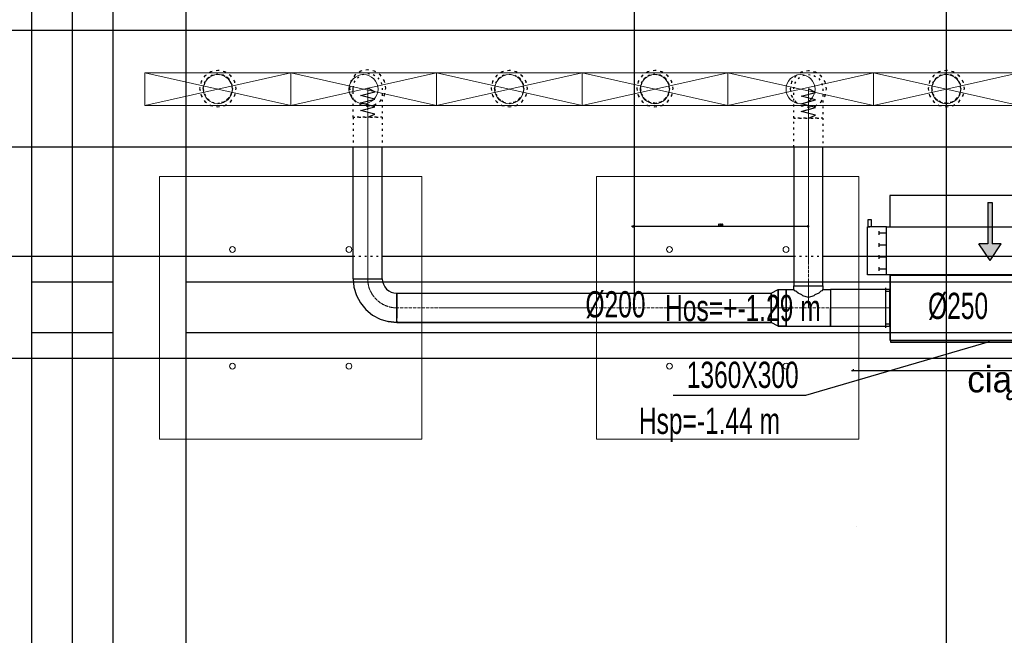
# Model space of a CAD drawing. Header units: centimetres. Extents: x -228435 to 46820, y -89367 to 152985.
# Tile 31 of 252: x -34900 to -28142, y 10253 to 14477. Entities that reach past the tile are written whole.
import ezdxf
from ezdxf.enums import TextEntityAlignment as Align

# ---------------------------------------------------------------- set-up
doc = ezdxf.new("R2010")
doc.units = ezdxf.units.CM
doc.header["$LTSCALE"] = 50
doc.header["$PDMODE"] = 35
doc.header["$PDSIZE"] = 0.1
for name, pattern in [('01-103-Went PP_poziom-0_5$0$DASHDOT', [25.4, 12.7, -6.35, 0, -6.35]), ('CADVENT_CENTERLINE', [9.9, 7.4, -1, 0.5, -1]), ('CADVENT_HIDDEN', [0.8, 0.25, -0.55]), ('Kondygnacja  -0_5$0$HIDDEN', [9.524999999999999, 6.35, -3.175]), ('Kondygnacja  -0_5$0$HIDDEN2', [4.762499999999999, 3.175, -1.5875]), ('Osie rzutów$0$DASHDOT2', [12.7, 6.35, -3.175, 0, -3.175])]:
    doc.linetypes.add(name, pattern=pattern)
doc.layers.get('0').update_dxf_attribs({"color": 8})
doc.layers.get('DEFPOINTS').update_dxf_attribs({"color": 8})
for name, color, linetype in [('01-103-Went PP_poziom-0_5$0$L_Nawiew', 3, 'Continuous'), ('01-103-Went PP_poziom-0_5$0$L_oś symetrii', 7, 'Continuous'), ('bgde-nawiewEXP', 1, 'Continuous'), ('bgde-nawiewHIDDEN', 1, 'Continuous'), ('bgde-tekst', 7, 'Continuous'), ('bgde-wywiewSOL', 5, 'Continuous'), ('Kondygnacja  -0_5$0$ARCH_KONSTR_POWYŻEJ RZUTU', 8, 'Kondygnacja  -0_5$0$HIDDEN'), ('Kondygnacja  -0_5$0$ARCH_KONSTR_POWYŻEJ RZUTU_IST', 8, 'Kondygnacja  -0_5$0$HIDDEN2'), ('Osie rzutów$0$ARCH_INFO_OSIE_IST', 8, 'Osie rzutów$0$DASHDOT2'), ('Osie rzutów$0$ARCH_INFO_OSIE_OPISY_IST', 8, 'Continuous')]:
    doc.layers.add(name, color=color, linetype=linetype)
for name, color, linetype, lineweight in [('bgde-nawiewCEN', 7, 'Continuous', 13), ('bgde_AJ_specyfikacja', 2, 'Continuous', 30), ('bgde_nawiewnik', 11, 'Continuous', 5), ('Kondygnacja  -0_5$0$ARCH_INFO_WYMIARY', 8, 'Continuous', 9), ('SU Lampy kwadratowe  -05$0$ARCH_SUFITY_PODWIESZANE', 8, 'Continuous', 9)]:
    doc.layers.add(name, color=color, linetype=linetype, lineweight=lineweight)
doc.styles.add('Kondygnacja  -0_5$0$Romans', font='Romans.shx', dxfattribs={"width": 0.7})
doc.dimstyles.new('Kondygnacja  -0_5$0$Wymiary 1-100', dxfattribs={"dimtxt": 12.0000002, "dimasz": 10, "dimexe": 5, "dimexo": 0, "dimgap": 4, "dimtad": 1, "dimrnd": 0.5, "dimzin": 12, "dimdsep": 46, "dimtxsty": 'Kondygnacja  -0_5$0$Romans', "dimblk": 'Kondygnacja  -0_5$0$_Oblique', "dimcen": 10, "dimdle": 10, "dimclrt": 55, "dimazin": 0, "dimtfac": 1, "dimtmove": 1, "dimatfit": 3, "dimfxl": 0, "dimtolj": 1, "dimtzin": 0, "dimarcsym": 0})

# ---------------------------------------------------------------- blocks, each defined once
blk = doc.blocks.new('Osie rzutów')
at = {"layer": 'Osie rzutów$0$ARCH_INFO_OSIE_IST', "ltscale": 10}
for p, q in [((8660.000000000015, 12510), (8660.000000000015, 4623.259114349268)), ((9260.000000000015, 12510), (9260.000000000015, 4623.259114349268)), ((4436.043142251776, 5600), (15156.53930358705, 5599.999999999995))]:
    blk.add_line(p, q, dxfattribs=at)
blk = doc.blocks.new('SU Lampy kwadratowe  -05')
at = {"layer": 'SU Lampy kwadratowe  -05$0$ARCH_SUFITY_PODWIESZANE'}
for points in [[(8720.000000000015, 5839.999999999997), (8900.000000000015, 5839.999999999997), (8900.000000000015, 5659.999999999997), (8720.000000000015, 5659.999999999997)], [(9020.000000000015, 5839.999999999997), (9200.000000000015, 5839.999999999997), (9200.000000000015, 5659.999999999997), (9020.000000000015, 5659.999999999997)]]:
    blk.add_lwpolyline(points, close=True, dxfattribs=at)
for centre in [(8770.000000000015, 5789.999999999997), (8850.000000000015, 5789.999999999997), (9070.000000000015, 5789.999999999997), (9150.000000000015, 5789.999999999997), (8770.000000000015, 5709.999999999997), (8850.000000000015, 5709.999999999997), (9070.000000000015, 5709.999999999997), (9150.000000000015, 5709.999999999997)]:
    blk.add_circle(centre, 2, dxfattribs=at)
blk = doc.blocks.new('Kondygnacja  -0_5$0$_Oblique')
at = {"color": 0, "linetype": 'ByBlock', "lineweight": -2}
blk.add_line((-0.5, -0.5), (0.5, 0.5), dxfattribs=at)
blk = doc.blocks.new('*D152')
at = {"layer": 'DEFPOINTS', "color": 0}
for p in [(-29489.99999999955, 82604.99999999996), (-29489.99999999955, 13059.1783089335), (-30689.99999999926, 12765)]:
    blk.add_point(p, dxfattribs=at)
at = {"layer": 'Kondygnacja  -0_5$0$ARCH_INFO_WYMIARY', "color": 0, "lineweight": -2}
for p, q in [((-30699.99999999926, 13059.1783089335), (-29479.99999999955, 13059.1783089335)), ((-30689.99999999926, 13051.1783089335), (-30689.99999999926, 13064.1783089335)), ((-29489.99999999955, 13067.17830893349), (-29489.99999999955, 13054.17830893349))]:
    blk.add_line(p, q, dxfattribs=at)
at = {"layer": 'Kondygnacja  -0_5$0$ARCH_INFO_WYMIARY', "color": 0, "lineweight": -2, "xscale": 10, "yscale": 10, "zscale": 10, "rotation": 180}
blk.add_blockref('Kondygnacja  -0_5$0$_Oblique', (-30689.99999999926, 13059.1783089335), dxfattribs=at)
at = {"layer": 'Kondygnacja  -0_5$0$ARCH_INFO_WYMIARY', "color": 0, "lineweight": -2, "xscale": 10, "yscale": 10, "zscale": 10}
blk.add_blockref('Kondygnacja  -0_5$0$_Oblique', (-29489.99999999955, 13059.1783089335), dxfattribs=at)
at = {"layer": 'Kondygnacja  -0_5$0$ARCH_INFO_WYMIARY', "color": 55, "insert": (-30089.9999999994, 13069.1783090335), "char_height": 12.0000002, "attachment_point": 5, "style": 'Kondygnacja  -0_5$0$Romans'}
blk.add_mtext('\\A1;1200', dxfattribs=at)
blk = doc.blocks.new('Kondygnacja  -0_5$0$konstrukcja istniejąca -0.5')
at = {"layer": 'Kondygnacja  -0_5$0$ARCH_KONSTR_POWYŻEJ RZUTU_IST', "ltscale": 10}
blk.add_line((8632.00412388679, 6174.999999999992), (8632.004123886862, 5025), dxfattribs=at)
for points in [[(8688.00412388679, 6174.999999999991), (8688.004123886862, 5024.999999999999)], [(8738.00412388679, 6174.999999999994), (8738.004123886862, 5025.000000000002)], [(8632.004123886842, 5767.894699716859), (8688.004123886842, 5767.894699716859)], [(8738.004123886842, 5767.894699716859), (9782.004123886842, 5767.894699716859)], [(8688.004123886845, 5732.894699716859), (8632.004123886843, 5732.894699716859)], [(9782.004123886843, 5732.894699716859), (8738.004123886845, 5732.894699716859)]]:
    blk.add_lwpolyline(points, dxfattribs=at)
blk = doc.blocks.new('*D196')
at = {"layer": 'DEFPOINTS', "color": 0}
for p in [(-30049.99999999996, 80238.22151555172), (-30300.00000002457, 80097.16334309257), (-30300.00000002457, 12523.8221515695)]:
    blk.add_point(p, dxfattribs=at)
at = {"layer": 'Kondygnacja  -0_5$0$ARCH_INFO_WYMIARY', "color": 0, "lineweight": -2}
for p, q in [((-30039.99999999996, 80097.16334309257), (-30310.00000002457, 80097.16334309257)), ((-30300.00000002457, 80089.16334309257), (-30300.00000002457, 80102.16334309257)), ((-30049.99999999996, 80105.16334309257), (-30049.99999999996, 80092.16334309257))]:
    blk.add_line(p, q, dxfattribs=at)
at = {"layer": 'Kondygnacja  -0_5$0$ARCH_INFO_WYMIARY', "color": 0, "lineweight": -2, "xscale": 10, "yscale": 10, "zscale": 10, "rotation": 180}
blk.add_blockref('Kondygnacja  -0_5$0$_Oblique', (-30300.00000002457, 80097.16334309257), dxfattribs=at)
at = {"layer": 'Kondygnacja  -0_5$0$ARCH_INFO_WYMIARY', "color": 0, "lineweight": -2, "xscale": 10, "yscale": 10, "zscale": 10}
blk.add_blockref('Kondygnacja  -0_5$0$_Oblique', (-30049.99999999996, 80097.16334309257), dxfattribs=at)
at = {"layer": 'Kondygnacja  -0_5$0$ARCH_INFO_WYMIARY', "color": 55, "insert": (-30175.00000001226, 80107.16334319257), "char_height": 12.0000002, "attachment_point": 5, "style": 'Kondygnacja  -0_5$0$Romans'}
blk.add_mtext('\\A1;250', dxfattribs=at)
blk = doc.blocks.new('*D212')
at = {"layer": 'DEFPOINTS', "color": 0}
for p in [(-30586.30100490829, 81900.00000000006), (-30681.11388123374, 12489.50000000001), (9064.000000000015, 12489.5)]:
    blk.add_point(p, dxfattribs=at)
at = {"layer": 'Kondygnacja  -0_5$0$ARCH_INFO_WYMIARY', "color": 0, "lineweight": -2}
for p, q in [((-30673.11388123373, 81900.00000000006), (-30686.11388123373, 81900.00000000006)), ((-30681.11388123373, 81910.00000000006), (-30681.11388123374, 12479.50000000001)), ((-30673.11388123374, 12489.50000000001), (-30686.11388123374, 12489.50000000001))]:
    blk.add_line(p, q, dxfattribs=at)
at = {"layer": 'Kondygnacja  -0_5$0$ARCH_INFO_WYMIARY', "color": 0, "lineweight": -2, "xscale": 10, "yscale": 10, "zscale": 10}
for p, rotation in [((-30681.11388123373, 81900.00000000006), 90), ((-30681.11388123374, 12489.50000000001), 270)]:
    blk.add_blockref('Kondygnacja  -0_5$0$_Oblique', p, dxfattribs=dict(at, rotation=rotation))
at = {"layer": 'Kondygnacja  -0_5$0$ARCH_INFO_WYMIARY', "color": 55, "insert": (-30691.11388133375, 47194.75000000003), "char_height": 12.0000002, "attachment_point": 5, "rotation": 90, "style": 'Kondygnacja  -0_5$0$Romans'}
blk.add_mtext('\\A1;69410.5', dxfattribs=at)
blk = doc.blocks.new('*D217')
at = {"layer": 'DEFPOINTS', "color": 0}
for p in [(-29299.99999999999, 78695.00000000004), (-29179.99999999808, 78395.8045426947), (-29179.99999999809, 12369.49999999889)]:
    blk.add_point(p, dxfattribs=at)
at = {"layer": 'Kondygnacja  -0_5$0$ARCH_INFO_WYMIARY', "color": 0, "lineweight": -2}
for p, q in [((-29299.99999999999, 78403.8045426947), (-29299.99999999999, 78390.8045426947)), ((-29179.99999999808, 78387.8045426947), (-29179.99999999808, 78400.8045426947)), ((-29309.99999999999, 78395.8045426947), (-29169.99999999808, 78395.8045426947))]:
    blk.add_line(p, q, dxfattribs=at)
at = {"layer": 'Kondygnacja  -0_5$0$ARCH_INFO_WYMIARY', "color": 0, "lineweight": -2, "xscale": 10, "yscale": 10, "zscale": 10, "rotation": 180}
blk.add_blockref('Kondygnacja  -0_5$0$_Oblique', (-29299.99999999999, 78395.8045426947), dxfattribs=at)
at = {"layer": 'Kondygnacja  -0_5$0$ARCH_INFO_WYMIARY', "color": 0, "lineweight": -2, "xscale": 10, "yscale": 10, "zscale": 10}
blk.add_blockref('Kondygnacja  -0_5$0$_Oblique', (-29179.99999999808, 78395.8045426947), dxfattribs=at)
at = {"layer": 'Kondygnacja  -0_5$0$ARCH_INFO_WYMIARY', "color": 55, "insert": (-29239.99999999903, 78405.8045427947), "char_height": 12.0000002, "attachment_point": 5, "style": 'Kondygnacja  -0_5$0$Romans'}
blk.add_mtext('\\A1;120', dxfattribs=at)
blk = doc.blocks.new('*D218')
at = {"layer": 'DEFPOINTS', "color": 0}
for p in [(-29180, 78695.00000000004), (-24020.00000000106, 12369.50000000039), (-24020.00000000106, 12070.30454269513)]:
    blk.add_point(p, dxfattribs=at)
at = {"layer": 'Kondygnacja  -0_5$0$ARCH_INFO_WYMIARY', "color": 0, "lineweight": -2}
for p, q in [((-29190, 12070.30454269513), (-24010.00000000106, 12070.30454269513)), ((-29180, 12078.30454269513), (-29180, 12065.30454269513)), ((-24020.00000000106, 12078.30454269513), (-24020.00000000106, 12065.30454269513))]:
    blk.add_line(p, q, dxfattribs=at)
at = {"layer": 'Kondygnacja  -0_5$0$ARCH_INFO_WYMIARY', "color": 0, "lineweight": -2, "xscale": 10, "yscale": 10, "zscale": 10, "rotation": 180}
blk.add_blockref('Kondygnacja  -0_5$0$_Oblique', (-29180, 12070.30454269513), dxfattribs=at)
at = {"layer": 'Kondygnacja  -0_5$0$ARCH_INFO_WYMIARY', "color": 0, "lineweight": -2, "xscale": 10, "yscale": 10, "zscale": 10}
blk.add_blockref('Kondygnacja  -0_5$0$_Oblique', (-24020.00000000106, 12070.30454269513), dxfattribs=at)
at = {"layer": 'Kondygnacja  -0_5$0$ARCH_INFO_WYMIARY', "color": 55, "insert": (-26600.00000000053, 12080.30454279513), "char_height": 12.0000002, "attachment_point": 5, "style": 'Kondygnacja  -0_5$0$Romans'}
blk.add_mtext('\\A1;5160', dxfattribs=at)
blk = doc.blocks.new('*a462')
at = {"layer": 'bgde-tekst'}
blk.add_line((0, 0), (911, 0), dxfattribs=at)
blk = doc.blocks.new('A$C066D7839')
at = {"layer": 'bgde_nawiewnik'}
for p, q in [((-50, -11.14999999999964), (-50, 11.15000000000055)), ((-50, 11.15000000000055), (50, 11.15000000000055)), ((-50, -11.14999999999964), (50, 11.15000000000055)), ((50, -11.14999999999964), (-50, 11.15000000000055)), ((50, 11.15000000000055), (50, -11.14999999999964)), ((50, -11.14999999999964), (-50, -11.14999999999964))]:
    blk.add_line(p, q, dxfattribs=at)
blk.add_circle((0, 0), 10, dxfattribs=at)
blk = doc.blocks.new('*U509')
at = {"layer": '01-103-Went PP_poziom-0_5$0$L_oś symetrii', "linetype": '01-103-Went PP_poziom-0_5$0$DASHDOT', "lineweight": -3}
blk.add_line((0.04588248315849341, 2.273736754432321e-13, 0.0180942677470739), (1.455191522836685e-11, 2.273736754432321e-13), dxfattribs=at)
blk = doc.blocks.new('*U502')
at = {"layer": '01-103-Went PP_poziom-0_5$0$L_oś symetrii', "linetype": '01-103-Went PP_poziom-0_5$0$DASHDOT', "lineweight": -3}
blk.add_line((0.04588248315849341, 2.273736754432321e-13, 0.0180942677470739), (0, 2.273736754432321e-13), dxfattribs=at)
blk = doc.blocks.new('A$C5B3E7367')
at = {"layer": '01-103-Went PP_poziom-0_5$0$L_Nawiew'}
h = blk.add_hatch(color=256, dxfattribs=at)
h.paths.add_polyline_path([(215, 704.0000000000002), (215, 674.0000000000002), (331.6564645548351, 674.0000000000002), (331.6564645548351, 612.1004365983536), (445.9332903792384, 689.0000000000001), (331.6564645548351, 765.8995634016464), (331.6564645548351, 704.0000000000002)])
h.paths.add_polyline_path([(48.32364959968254, 704), (48.32364959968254, 674.0000000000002), (215, 674.0000000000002), (215, 704)])
for p, q in [((215, 1525), (165, 1525)), ((165, 1525), (165, 1505)), ((165, 1505), (215, 1505)), ((215, 1400), (215, 1530)), ((545, 1530), (215, 1530)), ((215, 1530), (215, 1515)), ((545, 1400), (545, 1530)), ((243.75, 1451.99764427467), (268.75, 1451.99764427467)), ((256.25, 1451.99764427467), (256.25, 1400)), ((326.25, 1451.99764427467), (351.25, 1451.99764427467)), ((338.75, 1451.99764427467), (338.75, 1400)), ((408.75, 1451.99764427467), (433.75, 1451.99764427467)), ((421.25, 1451.99764427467), (421.25, 1400)), ((491.2499999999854, 1451.99764427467), (516.2499999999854, 1451.99764427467)), ((503.75, 1451.99764427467), (503.75, 1400)), ((0, 1378), (215, 1378)), ((0, 0), (0, 1378)), ((545, 1400), (215, 1400)), ((215, 1400), (215, 1378)), ((215, 1378), (215, 0)), ((545, 0), (545, 1400)), ((445.9332903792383, 689), (331.6564645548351, 765.8995634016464)), ((331.6564645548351, 704.0000000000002), (331.6564645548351, 765.8995634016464)), ((48.32364959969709, 704), (331.6564645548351, 704.0000000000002)), ((48.32364959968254, 704), (48.32364959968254, 674)), ((445.9332903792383, 689), (331.6564645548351, 612.1004365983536)), ((48.32364959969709, 674.0000000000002), (331.6564645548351, 674.0000000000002)), ((331.6564645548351, 612.1004365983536), (331.6564645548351, 674.0000000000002)), ((215, 0), (0, 0)), ((215, 0), (545, 0))]:
    blk.add_line(p, q, dxfattribs=at)
blk = doc.blocks.new('A$C53CA46B8')
at = {"layer": 'bgde-wywiewSOL'}
for p, q in [((200.4111369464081, 481.1413237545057), (-249.5888630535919, 481.1413237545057)), ((-249.5888630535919, 481.1413237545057), (-249.5888630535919, -878.8586762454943)), ((112.9111369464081, 511.1413237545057), (-162.0888630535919, 511.1413237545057)), ((-137.0888630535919, 481.1413237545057), (-137.0888630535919, 511.1413237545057)), ((87.91113694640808, 481.1413237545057), (87.91113694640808, 511.1413237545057)), ((200.4111369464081, 481.1413237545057), (200.4111369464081, -878.8586762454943)), ((200.4111369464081, -878.8586762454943), (-249.5888630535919, -878.8586762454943)), ((112.9111369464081, -908.8586762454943), (-162.0888630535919, -908.8586762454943)), ((-137.0888630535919, -878.8586762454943), (-137.0888630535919, -908.8586762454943)), ((87.91113694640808, -878.8586762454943), (87.91113694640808, -908.8586762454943))]:
    blk.add_line(p, q, dxfattribs=at)
at = {"layer": '01-103-Went PP_poziom-0_5$0$L_Nawiew'}
blk.add_blockref('A$C5B3E7367', (-794.5888630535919, -893.8586762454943), dxfattribs=at)

msp = doc.modelspace()

# ---------------------------------------------------------------- linework, layer by layer
at = {"layer": 'bgde-nawiewCEN', "linetype": 'CADVENT_CENTERLINE', "ltscale": 0.06}
for p, q in [((-32511.45400998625, 14007.56243584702), (-32511.45400998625, 14007.08836177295)), ((-32511.45400998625, 14007.08836177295), (-32511.45400998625, 14005.96243584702)), ((-32511.45400998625, 14005.96243584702), (-32511.45400998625, 14003.76984325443)), ((-32511.45400998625, 14003.76984325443), (-32511.45400998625, 14000.15502843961)), ((-32511.45400998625, 14000.15502843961), (-32511.45400998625, 13994.76243584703)), ((-32511.45400998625, 13994.76243584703), (-32511.45400998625, 13987.2365099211)), ((-29486.51792571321, 14001.58112801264), (-29486.51792571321, 14001.10705393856)), ((-29486.51792571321, 14001.10705393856), (-29486.51792571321, 13999.98112801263)), ((-29486.51792571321, 13999.98112801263), (-29486.51792571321, 13997.78853542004)), ((-29486.51792571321, 13997.78853542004), (-29486.51792571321, 13994.17372060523)), ((-29486.51792571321, 13994.17372060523), (-29486.51792571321, 13988.78112801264)), ((-32511.45400998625, 13987.2365099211), (-32511.45400998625, 13977.22169510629)), ((-32511.45400998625, 13977.22169510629), (-32511.45400998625, 13964.36243584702)), ((-32511.45400998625, 13964.36243584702), (-32511.45400998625, 13948.30317658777)), ((-32511.45400998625, 13948.30317658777), (-32511.45400998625, 13928.68836177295)), ((-32511.45400998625, 13928.68836177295), (-32511.45400998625, 13905.16243584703)), ((-29486.51792571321, 13988.78112801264), (-29486.51792571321, 13981.25520208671)), ((-29486.51792571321, 13981.25520208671), (-29486.51792571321, 13971.2403872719)), ((-29486.51792571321, 13971.2403872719), (-29486.51792571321, 13958.38112801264)), ((-29486.51792571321, 13958.38112801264), (-29486.51792571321, 13942.32186875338)), ((-29486.51792571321, 13942.32186875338), (-29486.51792571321, 13922.70705393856)), ((-29486.51792571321, 13922.70705393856), (-29486.51792571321, 13899.18112801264)), ((-32511.45400998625, 13905.16243584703), (-32511.45400998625, 13877.36984325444)), ((-32511.45400998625, 13877.36984325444), (-32511.45400998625, 13826.25873214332)), ((-29486.51792571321, 13899.18112801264), (-29486.51792571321, 13871.38853542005)), ((-29486.51792571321, 13871.38853542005), (-29486.51792571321, 13820.27742430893)), ((-32511.45400998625, 13826.25873214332), (-32511.45400998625, 13807.56243584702)), ((-32511.45400998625, 12699.84744993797), (-32511.45400998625, 13807.56243584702)), ((-29486.51792571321, 13820.27742430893), (-29486.51792571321, 13801.58112801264)), ((-29486.51792571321, 12649.84744993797), (-29486.51792571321, 13801.58112801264)), ((-29486.51792571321, 12649.84744993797), (-29486.51792571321, 12499.84744993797)), ((-29742.51792571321, 12499.84744993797), (-32311.45400998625, 12499.84744993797)), ((-29639.51792571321, 12499.84744993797), (-29742.51792571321, 12499.84744993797)), ((-29639.51792571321, 12499.84744993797), (-29486.51792571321, 12499.84744993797)), ((-29486.51792571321, 12499.84744993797), (-29333.51792571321, 12499.84744993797)), ((-29333.51792571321, 12499.84744993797), (-28927.13689341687, 12499.84744993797)), ((-28923.13689341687, 12499.84744993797), (-28927.13689341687, 12499.84744993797))]:
    msp.add_line(p, q, dxfattribs=at)
at = {"layer": 'bgde-nawiewCEN', "linetype": 'CADVENT_CENTERLINE', "ltscale": 0.06, "extrusion": (0, 0, -1)}
msp.add_arc((32311.45400998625, 12699.84744993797), 200, 270, 0, dxfattribs=at)
at = {"layer": 'bgde-nawiewEXP', "linetype": 'Continuous'}
for points in [[(-54602.06075739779, 14403.94699775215), (-12174.81268570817, 14403.94699775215), (-12174.81268570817, 13603.94699775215), (-12164.81268570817, 13603.94699775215), (-12164.81268570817, 14403.94699775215), (-12174.81268570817, 14403.94699775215), (-12174.81268570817, 13603.94699775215)], [(-54602.06075739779, 13603.94699775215), (-12174.81268570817, 13603.94699775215)], [(-32611.45400998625, 12699.84754993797), (-32411.45400998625, 12699.84754993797), (-32411.45399930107, 13603.94699789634)], [(-32611.45400998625, 12699.84754993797), (-32611.45399552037, 13603.94699789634)], [(-29586.5179410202, 13603.94699789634), (-29586.51792571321, 12649.84754993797), (-29386.51792571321, 12649.84754993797), (-29386.5179448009, 13603.94699789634)], [(-36385.37996445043, 12853.74311386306), (-32611.45400867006, 12853.74311386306)], [(-32411.45400452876, 12853.74311386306), (-29586.5179389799, 12853.74311386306)], [(-29386.5179348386, 12853.74311386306), (-26590.18503766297, 12853.74311386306)], [(-32611.45400998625, 12699.84744993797), (-32605.68959410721, 12641.32035333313), (-32588.61786973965, 12585.04242022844), (-32560.89489367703, 12533.17638003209), (-32523.5860443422, 12487.715415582), (-32478.12507989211, 12450.4065662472), (-32426.25903969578, 12422.68359018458), (-32369.98110659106, 12405.611865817), (-32311.45400998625, 12399.84744993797)], [(-32611.45400998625, 12699.84744993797), (-32411.45400998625, 12699.84744993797), (-32409.53253802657, 12680.33841773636), (-32403.84196323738, 12661.57910670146), (-32394.60097121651, 12644.29042663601), (-32382.16468810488, 12629.13677181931), (-32367.0110332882, 12616.70048870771), (-32349.72235322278, 12607.45949668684), (-32330.96304218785, 12601.76892189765), (-32311.45400998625, 12599.84744993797), (-32311.45400998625, 12499.84744993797)], [(-29639.51792571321, 12374.84744993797), (-29639.51792571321, 12624.84744993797), (-29586.51792571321, 12624.84744993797), (-29586.51792571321, 12649.84744993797), (-29386.51792571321, 12649.84744993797), (-29386.51792571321, 12624.84744993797), (-29394.12997246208, 12617.2354031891), (-29400.52249482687, 12615.33239150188), (-29415.80724759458, 12600.0476387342), (-29442.26374968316, 12588.23579758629), (-29448.24958247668, 12582.24996479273), (-29486.51792571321, 12570.85773176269), (-29524.78626894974, 12582.24996479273), (-29530.77210174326, 12588.23579758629), (-29557.22860383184, 12600.0476387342), (-29572.51335659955, 12615.33239150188), (-29578.90587896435, 12617.2354031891), (-29586.51792571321, 12624.84744993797)], [(-32311.45390998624, 12399.84744993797), (-29742.51792571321, 12399.84744993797), (-29742.51792571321, 12599.84744993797), (-29694.3609257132, 12624.84744993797), (-29694.3609257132, 12374.84744993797), (-29742.51792571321, 12399.84744993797)], [(-29694.3608257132, 12374.84744993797), (-29694.3608257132, 12624.84744993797), (-29639.51802571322, 12624.84744993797), (-29639.51802571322, 12411.45910228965)], [(-29386.51792571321, 12624.84744993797), (-29333.51792571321, 12624.84744993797), (-29333.51792571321, 12452.01202089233)], [(-29333.51782571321, 12374.84744993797), (-28927.13699341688, 12374.84744993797), (-28927.13699341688, 12624.84744993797), (-29333.51782571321, 12624.84744993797), (-29333.51782571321, 12384.36250837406)], [(-28927.13689341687, 12374.84744993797), (-28927.13689341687, 12624.84744993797), (-28923.13689341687, 12624.84744993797)], [(-32311.45400998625, 12499.84744993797), (-32311.45400998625, 12538.11579317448)], [(-32311.45400998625, 12461.57910670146), (-32311.45400998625, 12499.84744993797)], [(-32311.45400998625, 12499.84744993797), (-32311.45400998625, 12461.57910670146)], [(-32311.45400998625, 12461.57910670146), (-32311.45400998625, 12429.13677181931)], [(-32311.45400998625, 12429.13677181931), (-32311.45400998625, 12461.57910670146)], [(-29639.51802571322, 12411.45910228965), (-29639.51802571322, 12452.01202089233)], [(-29333.51792571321, 12452.01202089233), (-29333.51792571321, 12499.84744993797)], [(-29333.51792571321, 12411.45910228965), (-29333.51792571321, 12452.01202089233)], [(-29333.51792571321, 12452.01202089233), (-29333.51792571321, 12411.45910228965)], [(-32311.45400998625, 12399.84744993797), (-32369.98110659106, 12405.611865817)], [(-32311.45400998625, 12407.45949668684), (-32311.45400998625, 12429.13677181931)], [(-32311.45400998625, 12407.45949668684), (-32311.45400998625, 12399.84744993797)], [(-32311.45400998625, 12399.84744993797), (-32311.45400998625, 12407.45949668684)], [(-29694.3608257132, 12374.84744993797), (-29639.51802571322, 12374.84744993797)], [(-29639.51802571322, 12374.84744993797), (-29694.3608257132, 12374.84744993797)], [(-29639.51802571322, 12384.36250837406), (-29639.51802571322, 12411.45910228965)], [(-29639.51802571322, 12411.45910228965), (-29639.51802571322, 12384.36250837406)], [(-29639.51802571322, 12384.36250837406), (-29639.51802571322, 12374.84744993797), (-29333.51792571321, 12374.84744993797), (-29333.51792571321, 12384.36250837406)], [(-29639.51802571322, 12374.84744993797), (-29639.51802571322, 12384.36250837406)], [(-29333.51792571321, 12411.45910228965), (-29333.51792571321, 12384.36250837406)], [(-29333.51792571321, 12384.36250837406), (-29333.51792571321, 12411.45910228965)], [(-29333.51792571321, 12384.36250837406), (-29333.51792571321, 12374.84744993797)], [(-29333.51782571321, 12374.84744993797), (-29333.51782571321, 12384.36250837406)], [(-29333.51782571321, 12384.36250837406), (-29333.51782571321, 12374.84744993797)], [(-28927.13689341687, 12374.84744993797), (-28923.13689341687, 12374.84744993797)], [(-48104.2117206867, 12153.74310368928), (-21795.87829811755, 12153.74310966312)]]:
    msp.add_lwpolyline(points, dxfattribs=at)
for points in [[(-28923.13689341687, 12264.84744993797), (-27563.13689341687, 12264.84744993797), (-27563.13689341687, 12274.84744993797), (-28923.13689341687, 12274.84744993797), (-28923.13689341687, 12724.84744993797), (-27563.13689341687, 12724.84744993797), (-27563.13689341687, 12274.84744993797), (-28923.13689341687, 12274.84744993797)], [(-32311.45390998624, 12399.84744993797), (-32311.45390998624, 12599.84744993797), (-29742.51802571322, 12599.84744993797), (-29742.51802571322, 12399.84744993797)]]:
    msp.add_lwpolyline(points, close=True, dxfattribs=at)
at = {"layer": 'bgde-nawiewHIDDEN', "linetype": 'CADVENT_HIDDEN'}
for points in [[(-33664.76225147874, 14003.94699775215), (-33655.24719304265, 13956.11156870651), (-33628.15059912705, 13915.55865010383), (-33587.5976805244, 13888.46205618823), (-33539.76225147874, 13878.94699775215), (-33491.92682243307, 13888.46205618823), (-33451.37390383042, 13915.55865010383), (-33424.27730991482, 13956.11156870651), (-33414.76225147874, 14003.94699775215), (-33424.27730991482, 14051.78242679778), (-33451.37390383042, 14092.33534540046), (-33491.92682243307, 14119.43193931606), (-33539.76225147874, 14128.94699775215), (-33587.5976805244, 14119.43193931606), (-33628.15059912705, 14092.33534540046), (-33655.24719304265, 14051.78242679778)], [(-33664.76225147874, 14003.94699775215), (-33655.24719304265, 13956.11156870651), (-33628.15059912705, 13915.55865010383), (-33587.5976805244, 13888.46205618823), (-33539.76225147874, 13878.94699775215), (-33491.92682243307, 13888.46205618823), (-33451.37390383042, 13915.55865010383), (-33424.27730991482, 13956.11156870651), (-33414.76225147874, 14003.94699775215), (-33424.27730991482, 14051.78242679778), (-33451.37390383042, 14092.33534540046), (-33491.92682243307, 14119.43193931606), (-33539.76225147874, 14128.94699775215), (-33587.5976805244, 14119.43193931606), (-33628.15059912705, 14092.33534540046), (-33655.24719304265, 14051.78242679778)], [(-32636.45400998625, 14007.56243584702), (-32626.93895155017, 13959.72700680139), (-32599.84235763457, 13919.17408819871), (-32559.28943903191, 13892.07749428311), (-32511.45400998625, 13882.56243584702), (-32463.61858094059, 13892.07749428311), (-32423.06566233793, 13919.17408819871), (-32395.96906842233, 13959.72700680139), (-32386.45400998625, 14007.56243584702), (-32395.96906842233, 14055.39786489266), (-32423.06566233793, 14095.95078349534), (-32463.61858094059, 14123.04737741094), (-32511.45400998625, 14132.56243584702), (-32559.28943903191, 14123.04737741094), (-32599.84235763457, 14095.95078349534), (-32626.93895155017, 14055.39786489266)], [(-32636.45400998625, 14007.56243584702), (-32626.93895155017, 13959.72700680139), (-32599.84235763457, 13919.17408819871), (-32559.28943903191, 13892.07749428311), (-32511.45400998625, 13882.56243584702), (-32463.61858094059, 13892.07749428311), (-32423.06566233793, 13919.17408819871), (-32395.96906842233, 13959.72700680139), (-32386.45400998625, 14007.56243584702), (-32395.96906842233, 14055.39786489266), (-32423.06566233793, 14095.95078349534), (-32463.61858094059, 14123.04737741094), (-32511.45400998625, 14132.56243584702), (-32559.28943903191, 14123.04737741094), (-32599.84235763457, 14095.95078349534), (-32626.93895155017, 14055.39786489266)], [(-31664.76225147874, 14003.94699775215), (-31655.24719304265, 13956.11156870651), (-31628.15059912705, 13915.55865010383), (-31587.5976805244, 13888.46205618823), (-31539.76225147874, 13878.94699775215), (-31491.92682243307, 13888.46205618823), (-31451.37390383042, 13915.55865010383), (-31424.27730991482, 13956.11156870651), (-31414.76225147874, 14003.94699775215), (-31424.27730991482, 14051.78242679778), (-31451.37390383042, 14092.33534540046), (-31491.92682243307, 14119.43193931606), (-31539.76225147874, 14128.94699775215), (-31587.5976805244, 14119.43193931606), (-31628.15059912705, 14092.33534540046), (-31655.24719304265, 14051.78242679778)], [(-31664.76225147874, 14003.94699775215), (-31655.24719304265, 13956.11156870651), (-31628.15059912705, 13915.55865010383), (-31587.5976805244, 13888.46205618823), (-31539.76225147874, 13878.94699775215), (-31491.92682243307, 13888.46205618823), (-31451.37390383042, 13915.55865010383), (-31424.27730991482, 13956.11156870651), (-31414.76225147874, 14003.94699775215), (-31424.27730991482, 14051.78242679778), (-31451.37390383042, 14092.33534540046), (-31491.92682243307, 14119.43193931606), (-31539.76225147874, 14128.94699775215), (-31587.5976805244, 14119.43193931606), (-31628.15059912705, 14092.33534540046), (-31655.24719304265, 14051.78242679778)], [(-30664.76225147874, 14003.94699775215), (-30655.24719304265, 13956.11156870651), (-30628.15059912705, 13915.55865010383), (-30587.5976805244, 13888.46205618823), (-30539.76225147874, 13878.94699775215), (-30491.92682243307, 13888.46205618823), (-30451.37390383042, 13915.55865010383), (-30424.27730991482, 13956.11156870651), (-30414.76225147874, 14003.94699775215), (-30424.27730991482, 14051.78242679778), (-30451.37390383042, 14092.33534540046), (-30491.92682243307, 14119.43193931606), (-30539.76225147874, 14128.94699775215), (-30587.5976805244, 14119.43193931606), (-30628.15059912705, 14092.33534540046), (-30655.24719304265, 14051.78242679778)], [(-30664.76225147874, 14003.94699775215), (-30655.24719304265, 13956.11156870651), (-30628.15059912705, 13915.55865010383), (-30587.5976805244, 13888.46205618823), (-30539.76225147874, 13878.94699775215), (-30491.92682243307, 13888.46205618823), (-30451.37390383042, 13915.55865010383), (-30424.27730991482, 13956.11156870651), (-30414.76225147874, 14003.94699775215), (-30424.27730991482, 14051.78242679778), (-30451.37390383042, 14092.33534540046), (-30491.92682243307, 14119.43193931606), (-30539.76225147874, 14128.94699775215), (-30587.5976805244, 14119.43193931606), (-30628.15059912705, 14092.33534540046), (-30655.24719304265, 14051.78242679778)], [(-29611.51792571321, 14001.58112801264), (-29602.00286727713, 13953.745698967), (-29574.90627336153, 13913.19278036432), (-29534.35335475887, 13886.09618644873), (-29486.51792571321, 13876.58112801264), (-29438.68249666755, 13886.09618644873), (-29398.12957806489, 13913.19278036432), (-29371.03298414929, 13953.745698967), (-29361.51792571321, 14001.58112801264), (-29371.03298414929, 14049.41655705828), (-29398.12957806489, 14089.96947566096), (-29438.68249666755, 14117.06606957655), (-29486.51792571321, 14126.58112801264), (-29534.35335475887, 14117.06606957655), (-29574.90627336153, 14089.96947566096), (-29602.00286727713, 14049.41655705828)], [(-29611.51792571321, 14001.58112801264), (-29602.00286727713, 13953.745698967), (-29574.90627336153, 13913.19278036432), (-29534.35335475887, 13886.09618644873), (-29486.51792571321, 13876.58112801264), (-29438.68249666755, 13886.09618644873), (-29398.12957806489, 13913.19278036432), (-29371.03298414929, 13953.745698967), (-29361.51792571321, 14001.58112801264), (-29371.03298414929, 14049.41655705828), (-29398.12957806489, 14089.96947566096), (-29438.68249666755, 14117.06606957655), (-29486.51792571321, 14126.58112801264), (-29534.35335475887, 14117.06606957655), (-29574.90627336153, 14089.96947566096), (-29602.00286727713, 14049.41655705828)], [(-28664.76225147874, 14003.94699775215), (-28655.24719304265, 13956.11156870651), (-28628.15059912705, 13915.55865010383), (-28587.5976805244, 13888.46205618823), (-28539.76225147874, 13878.94699775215), (-28491.92682243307, 13888.46205618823), (-28451.37390383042, 13915.55865010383), (-28424.27730991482, 13956.11156870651), (-28414.76225147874, 14003.94699775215), (-28424.27730991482, 14051.78242679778), (-28451.37390383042, 14092.33534540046), (-28491.92682243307, 14119.43193931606), (-28539.76225147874, 14128.94699775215), (-28587.5976805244, 14119.43193931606), (-28628.15059912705, 14092.33534540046), (-28655.24719304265, 14051.78242679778)], [(-28664.76225147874, 14003.94699775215), (-28655.24719304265, 13956.11156870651), (-28628.15059912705, 13915.55865010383), (-28587.5976805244, 13888.46205618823), (-28539.76225147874, 13878.94699775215), (-28491.92682243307, 13888.46205618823), (-28451.37390383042, 13915.55865010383), (-28424.27730991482, 13956.11156870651), (-28414.76225147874, 14003.94699775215), (-28424.27730991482, 14051.78242679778), (-28451.37390383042, 14092.33534540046), (-28491.92682243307, 14119.43193931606), (-28539.76225147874, 14128.94699775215), (-28587.5976805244, 14119.43193931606), (-28628.15059912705, 14092.33534540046), (-28655.24719304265, 14051.78242679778)], [(-33639.76225147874, 14003.94699775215), (-33632.15020472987, 13965.67865451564), (-33610.47292959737, 13933.2363196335), (-33578.03059471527, 13911.55904450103), (-33539.76225147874, 13903.94699775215), (-33501.49390824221, 13911.55904450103), (-33469.05157336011, 13933.2363196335), (-33447.3742982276, 13965.67865451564), (-33439.76225147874, 14003.94699775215), (-33447.3742982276, 14042.21534098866), (-33469.05157336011, 14074.65767587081), (-33501.49390824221, 14096.33495100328), (-33539.76225147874, 14103.94699775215), (-33578.03059471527, 14096.33495100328), (-33610.47292959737, 14074.65767587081), (-33632.15020472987, 14042.21534098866)], [(-32611.45400998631, 13994.76243584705), (-32611.45400998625, 14007.56243584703), (-32603.84196323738, 14045.83077908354), (-32582.16468810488, 14078.27311396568), (-32549.72235322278, 14099.95038909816), (-32511.45400998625, 14107.56243584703), (-32473.18566674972, 14099.95038909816), (-32440.74333186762, 14078.27311396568), (-32419.06605673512, 14045.83077908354), (-32411.45400998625, 14007.56243584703), (-32411.45400998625, 13807.56243584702), (-32611.45400998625, 13807.56243584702), (-32611.45400998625, 13987.23650992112)], [(-30639.76225147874, 14003.94699775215), (-30632.15020472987, 13965.67865451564), (-30610.47292959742, 13933.2363196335), (-30578.03059471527, 13911.55904450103), (-30539.76225147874, 13903.94699775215), (-30501.49390824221, 13911.55904450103), (-30469.05157336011, 13933.2363196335), (-30447.3742982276, 13965.67865451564), (-30439.76225147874, 14003.94699775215), (-30447.3742982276, 14042.21534098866), (-30469.05157336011, 14074.65767587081), (-30501.49390824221, 14096.33495100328), (-30539.76225147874, 14103.94699775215), (-30578.03059471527, 14096.33495100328), (-30610.47292959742, 14074.65767587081), (-30632.15020472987, 14042.21534098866)], [(-30639.76225147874, 14003.94699775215), (-30632.15020472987, 14042.21534098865), (-30610.47292959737, 14074.6576758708), (-30578.03059471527, 14096.33495100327), (-30539.76225147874, 14103.94699775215), (-30501.49390824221, 14096.33495100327), (-30469.05157336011, 14074.6576758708), (-30447.3742982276, 14042.21534098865), (-30439.76225147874, 14003.94699775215), (-30447.3742982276, 13965.67865451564), (-30469.05157336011, 13933.23631963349), (-30501.49390824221, 13911.55904450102), (-30539.76225147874, 13903.94699775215), (-30578.03059471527, 13911.55904450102), (-30610.47292959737, 13933.23631963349), (-30632.15020472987, 13965.67865451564)], [(-29586.51792571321, 13801.58112801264), (-29586.51792571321, 14001.58112801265), (-29578.90587896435, 14039.84947124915), (-29557.22860383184, 14072.2918061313), (-29524.78626894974, 14093.96908126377), (-29486.51792571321, 14101.58112801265), (-29448.24958247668, 14093.96908126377), (-29415.80724759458, 14072.2918061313), (-29394.12997246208, 14039.84947124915), (-29386.51792571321, 14001.58112801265), (-29386.51792571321, 13801.58112801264), (-29578.90587896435, 13801.58112801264)], [(-28639.76225147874, 14003.94699775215), (-28632.15020472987, 13965.67865451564), (-28610.47292959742, 13933.2363196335), (-28578.03059471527, 13911.55904450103), (-28539.76225147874, 13903.94699775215), (-28501.49390824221, 13911.55904450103), (-28469.05157336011, 13933.2363196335), (-28447.3742982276, 13965.67865451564), (-28439.76225147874, 14003.94699775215), (-28447.3742982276, 14042.21534098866), (-28469.05157336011, 14074.65767587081), (-28501.49390824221, 14096.33495100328), (-28539.76225147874, 14103.94699775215), (-28578.03059471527, 14096.33495100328), (-28610.47292959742, 14074.65767587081), (-28632.15020472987, 14042.21534098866)], [(-28639.76225147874, 14003.94699775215), (-28632.15020472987, 14042.21534098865), (-28610.47292959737, 14074.6576758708), (-28578.03059471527, 14096.33495100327), (-28539.76225147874, 14103.94699775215), (-28501.49390824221, 14096.33495100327), (-28469.05157336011, 14074.6576758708), (-28447.3742982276, 14042.21534098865), (-28439.76225147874, 14003.94699775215), (-28447.3742982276, 13965.67865451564), (-28469.05157336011, 13933.23631963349), (-28501.49390824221, 13911.55904450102), (-28539.76225147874, 13903.94699775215), (-28578.03059471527, 13911.55904450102), (-28610.47292959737, 13933.23631963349), (-28632.15020472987, 13965.67865451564)]]:
    msp.add_lwpolyline(points, close=True, dxfattribs=at)
for points in [[(-33639.76225147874, 14003.94699775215), (-33632.15020472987, 14042.21534098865), (-33610.47292959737, 14074.6576758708), (-33578.03059471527, 14096.33495100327), (-33539.76225147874, 14103.94699775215), (-33501.49390824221, 14096.33495100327)], [(-33501.49390824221, 14096.33495100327), (-33539.76225147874, 14103.94699775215)], [(-33501.49390824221, 14096.33495100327), (-33469.05157336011, 14074.6576758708), (-33447.3742982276, 14042.21534098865), (-33439.76225147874, 14003.94699775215), (-33447.3742982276, 13965.67865451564), (-33469.05157336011, 13933.23631963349), (-33501.49390824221, 13911.55904450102), (-33539.76225147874, 13903.94699775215)], [(-31639.76225147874, 14003.94699775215), (-31632.15020472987, 14042.21534098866), (-31610.47292959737, 14074.65767587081), (-31578.03059471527, 14096.33495100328), (-31539.76225147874, 14103.94699775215), (-31501.49390824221, 14096.33495100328), (-31469.05157336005, 14074.65767587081), (-31447.3742982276, 14042.21534098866), (-31439.76225147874, 14003.94699775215), (-31447.3742982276, 13965.67865451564)], [(-31639.76225147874, 14003.94699775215), (-31632.15020472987, 14042.21534098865), (-31610.47292959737, 14074.6576758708)], [(-31610.47292959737, 14074.6576758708), (-31632.15020472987, 14042.21534098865)], [(-31610.47292959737, 14074.6576758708), (-31578.03059471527, 14096.33495100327)], [(-31578.03059471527, 14096.33495100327), (-31610.47292959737, 14074.6576758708)], [(-31578.03059471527, 14096.33495100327), (-31539.76225147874, 14103.94699775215), (-31501.49390824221, 14096.33495100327), (-31469.05157336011, 14074.6576758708)], [(-31501.49390824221, 13911.55904450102), (-31469.05157336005, 13933.2363196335), (-31447.3742982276, 13965.67865451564), (-31439.76225147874, 14003.94699775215), (-31447.3742982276, 14042.21534098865), (-31469.05157336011, 14074.6576758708), (-31501.49390824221, 14096.33495100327)], [(-33639.76225147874, 14003.94699775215), (-33632.15020472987, 13965.67865451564), (-33610.47292959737, 13933.23631963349), (-33578.03059471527, 13911.55904450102), (-33539.76225147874, 13903.94699775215), (-33501.49390824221, 13911.55904450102)], [(-31639.76225147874, 14003.94699775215), (-31632.15020472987, 13965.67865451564), (-31610.47292959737, 13933.2363196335), (-31578.03059471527, 13911.55904450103), (-31539.76225147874, 13903.94699775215), (-31501.49390824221, 13911.55904450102)], [(-31639.76225147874, 14003.94699775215), (-31632.15020472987, 13965.67865451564), (-31610.47292959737, 13933.23631963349)], [(-31469.05157336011, 13933.23631963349), (-31447.3742982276, 13965.67865451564), (-31439.76225147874, 14003.94699775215)], [(-31610.47292959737, 13933.23631963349), (-31632.15020472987, 13965.67865451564)], [(-31610.47292959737, 13933.23631963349), (-31578.03059471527, 13911.55904450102)], [(-31578.03059471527, 13911.55904450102), (-31610.47292959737, 13933.23631963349)], [(-31578.03059471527, 13911.55904450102), (-31539.76225147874, 13903.94699775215), (-31501.49390824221, 13911.55904450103), (-31469.05157336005, 13933.2363196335)], [(-31469.05157336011, 13933.23631963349), (-31501.49390824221, 13911.55904450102)], [(-31501.49390824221, 13911.55904450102), (-31539.76225147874, 13903.94699775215)], [(-32611.45400998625, 13807.56233584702), (-32411.45400998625, 13807.56233584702), (-32411.45399930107, 13603.94699789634)], [(-32611.45400998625, 13807.56233584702), (-32611.45399552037, 13603.94699789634)], [(-29586.5179410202, 13603.94699789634), (-29586.51792571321, 13801.58102801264), (-29386.51792571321, 13801.58102801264), (-29386.5179448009, 13603.94699789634)], [(-32611.45400867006, 12853.74311386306), (-32411.45400452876, 12853.74311386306)], [(-29586.5179389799, 12853.74311386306), (-29386.5179348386, 12853.74311386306)], [(-28923.13689341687, 12374.84744993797), (-28923.13689341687, 12624.84744993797)]]:
    msp.add_lwpolyline(points, dxfattribs=at)
at = {"layer": 'bgde-nawiewHIDDEN'}
for points in [[(-33539.76225147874, 14003.94699775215), (-33539.76225147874, 14003.94699775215)], [(-32511.45400998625, 13807.56243584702), (-32461.45400998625, 13827.65831980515), (-32561.45400998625, 13853.75423717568), (-32461.45400998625, 13879.7860819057), (-32561.45400998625, 13906.04773351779), (-32461.45400998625, 13932.11895370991), (-32561.45400998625, 13957.53926926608), (-32461.45400998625, 13982.56243584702), (-32511.45400998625, 14007.56243584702)], [(-31539.76225147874, 14003.94699775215), (-31539.76225147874, 14003.94699775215)], [(-30539.76225147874, 14003.94699775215), (-30539.76225147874, 14003.94699775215)], [(-29486.51792571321, 13801.58112801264), (-29436.51792571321, 13821.67701197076), (-29536.51792571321, 13847.77292934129), (-29436.51792571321, 13873.80477407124), (-29536.51792571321, 13900.06642568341), (-29436.51792571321, 13926.13764587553), (-29536.51792571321, 13951.55796143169), (-29436.51792571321, 13976.58112801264), (-29486.51792571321, 14001.58112801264)], [(-28539.76225147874, 14003.94699775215), (-28539.76225147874, 14003.94699775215)]]:
    msp.add_lwpolyline(points, dxfattribs=at)
at = {"layer": 'bgde-tekst'}
msp.add_lwpolyline([(-29503.01398084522, 11900.47283521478), (-28243.13689341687, 12268.07170059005), (-28243.13689341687, 12268.07170059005)], dxfattribs=at)
at = {"layer": 'bgde-tekst', "elevation": 1920}
msp.add_lwpolyline([(-29503.01398084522, 11900.47283521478), (-28243.13689341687, 12268.07170059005), (-28243.13689341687, 12268.07170059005)], dxfattribs=at)

# ---------------------------------------------------------------- block references
at = {"layer": '01-103-Went PP_poziom-0_5$0$L_Nawiew', "xscale": 10, "yscale": 10, "zscale": 10}
for p in [(-33539.99999999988, 14000.00000017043, 1920), (-32539.99999999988, 14000.00000017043, 730), (-31539.99999999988, 14000.00000017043, 730), (-30539.99999999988, 14000.00000017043, 730), (-29539.99999999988, 14000.00000017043, 730), (-28539.99999999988, 14000.00000017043, 730)]:
    msp.add_blockref('A$C066D7839', p, dxfattribs=at)
at = {"layer": '01-103-Went PP_poziom-0_5$0$L_Nawiew', "extrusion": (0, -1, 2.220446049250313e-16)}
for name, p in [('*U509', (-33592.53641200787, 80.1368672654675, -14003.96509201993)), ('*U502', (-33381.92345285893, 80.1368672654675, -14003.96509201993)), ('*U509', (-31592.53641200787, 80.1368672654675, -14003.96509201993)), ('*U502', (-31381.92345285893, 80.1368672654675, -14003.96509201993)), ('*U509', (-30592.53641200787, 80.1368672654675, -14003.96509201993)), ('*U502', (-30381.92345285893, 80.1368672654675, -14003.96509201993)), ('*U509', (-28592.53641200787, 80.1368672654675, -14003.96509201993)), ('*U502', (-28381.92345285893, 80.1368672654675, -14003.96509201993))]:
    msp.add_blockref(name, p, dxfattribs=at)
at = {"layer": '01-103-Went PP_poziom-0_5$0$L_Nawiew', "xscale": -1, "rotation": 90}
msp.add_blockref('A$C53CA46B8', (-28443.8630644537, 12475.79925051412, -582.9954687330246), dxfattribs=at)
at = {"layer": 'bgde-tekst'}
for p in [(-30414.01398084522, 11900.47283521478), (-30414.01398084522, 11900.47283521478, 1920)]:
    msp.add_blockref('*a462', p, dxfattribs=at)
at = {"layer": 'Kondygnacja  -0_5$0$ARCH_KONSTR_POWYŻEJ RZUTU', "xscale": 10, "yscale": 10, "zscale": 10}
msp.add_blockref('Kondygnacja  -0_5$0$konstrukcja istniejąca -0.5', (-121140.0000000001, -44999.99999999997), dxfattribs=at)
at = {"layer": 'Osie rzutów$0$ARCH_INFO_OSIE_OPISY_IST', "xscale": 10, "yscale": 10, "zscale": 10}
msp.add_blockref('Osie rzutów', (-121140.0000000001, -44999.99999999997), dxfattribs=at)
at = {"layer": 'SU Lampy kwadratowe  -05$0$ARCH_SUFITY_PODWIESZANE', "xscale": 10, "yscale": 10, "zscale": 10}
msp.add_blockref('SU Lampy kwadratowe  -05', (-121140.0000000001, -44999.99999999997), dxfattribs=at)

# ---------------------------------------------------------------- texts
at = {"layer": 'bgde-tekst', "width": 0.7}
for s, p in [('%%c200', (-31016.54110500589, 12434.18312431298, 630)), ('Hos=+-1.29 m ', (-30469.88855637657, 12409.00198763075, 1920)), ('%%c250', (-28664.85944438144, 12423.34424674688, 630)), ('Hsp=-1.44 m ', (-30650.00257126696, 11635.00000019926)), ('Hsp=-1.44 m ', (-30650.00257126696, 11635.00000019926, 1920))]:
    msp.add_text(s, height=180, dxfattribs=at).set_placement(p)
for p in [(-29553.01398084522, 11950.47283521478), (-29553.01398084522, 11950.47283521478, 1920)]:
    msp.add_text('1360X300', height=180, dxfattribs=at).set_placement(p, align=Align.RIGHT)
at = {"layer": 'bgde_AJ_specyfikacja', "insert": (-28395.68063018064, 12100.01711529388, 1920), "char_height": 180, "width": 1750.96649035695, "attachment_point": 1}
msp.add_mtext('ciąg -0,5-KK.4', dxfattribs=at)

# ---------------------------------------------------------------- dimensions: what is measured, and where the dimension line sits
at = {"layer": 'Kondygnacja  -0_5$0$ARCH_INFO_WYMIARY'}
for base, p1, p2, picture, middle in [((-29489.99999999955, 13059.1783089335), (-30689.99999999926, 12765), (-29489.99999999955, 82604.99999999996), '*D152', (-30089.9999999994, 13069.1783090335)), ((-30300.00000002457, 80097.16334309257), (-30049.99999999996, 80238.22151555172), (-30300.00000002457, 12523.8221515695), '*D196', (-30175.00000001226, 80107.16334319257)), ((-29179.99999999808, 78395.8045426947), (-29299.99999999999, 78695.00000000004), (-29179.99999999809, 12369.49999999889), '*D217', (-29239.99999999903, 78405.8045427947)), ((-24020.00000000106, 12070.30454269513), (-29180, 78695.00000000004), (-24020.00000000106, 12369.50000000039), '*D218', (-26600.00000000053, 12080.30454279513))]:
    dim = msp.add_linear_dim(base=base, p1=p1, p2=p2, dimstyle='Kondygnacja  -0_5$0$Wymiary 1-100', dxfattribs=at)
    dim.commit()
    dim.dimension.update_dxf_attribs({"geometry": picture, "text_midpoint": middle})
dim = msp.add_linear_dim(base=(-30681.11388123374, 12489.50000000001), p1=(-30586.30100490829, 81900.00000000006), p2=(9064.000000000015, 12489.5), angle=90, dimstyle='Kondygnacja  -0_5$0$Wymiary 1-100', dxfattribs=at)
dim.commit()
dim.dimension.update_dxf_attribs({"geometry": '*D212', "text_midpoint": (-30691.11388133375, 47194.75000000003)})

doc.saveas('drawing.dxf')
